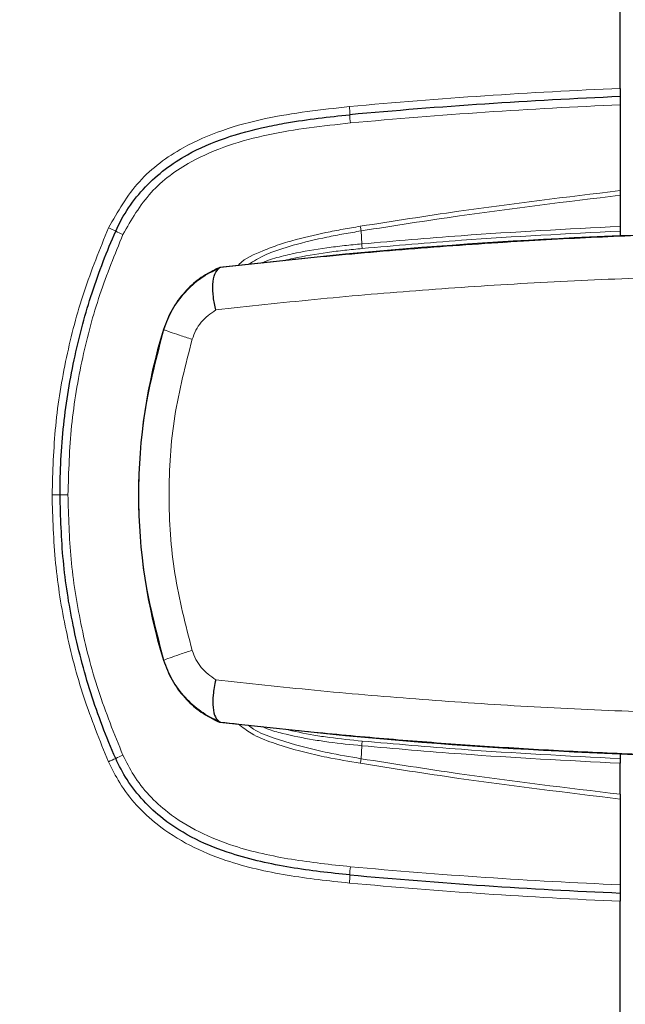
# Model space of a CAD drawing. Header units: millimetres. Extents: x 0 to 4205, y 0 to 2970.
# Tile 56 of 87: x 2038 to 2074, y 1866 to 1926. Entities that reach past the tile are written whole.
import ezdxf

# ---------------------------------------------------------------- set-up
doc = ezdxf.new("R2010")
doc.units = ezdxf.units.MM
doc.header["$LTSCALE"] = 5
doc.styles.add('SLDTEXTSTYLE0', font='TXT', dxfattribs={"width": 0.605})
doc.dimstyles.new('SLDDIMSTYLE0', dxfattribs={"dimtxt": 12.841593, "dimasz": 16.5, "dimexe": 0, "dimexo": 0.0625, "dimgap": 3.210398, "dimtad": 1, "dimdec": 0, "dimrnd": 1e-09, "dimzin": 12, "dimdsep": 46, "dimtxsty": 'SLDTEXTSTYLE0', "dimsah": 1, "dimcen": 0.09, "dimadec": 0, "dimazin": 3, "dimtfac": 1, "dimtdec": 1, "dimtofl": 0, "dimtmove": 0, "dimatfit": 3, "dimfxl": 0, "dimfrac": 2, "dimtolj": 1, "dimtzin": 12, "dimarcsym": 0})

# ---------------------------------------------------------------- blocks, each defined once
blk = doc.blocks.new('_D_7')
at = {"color": 7, "linetype": 'Continuous', "lineweight": 0}
for p, q in [((2163.821, 2742.16), (2159.412, 2742.16)), ((2159.412, 2742.16), (2159.412, 2722.438)), ((2198.119, 2742.16), (2202.529, 2742.16)), ((2202.529, 2742.16), (2202.529, 2722.438)), ((1950.031, 2550.636), (1950.031, 2724.499)), ((2399.561, 1699.776), (2399.561, 2724.499)), ((2159.412, 2722.438), (2163.821, 2722.438)), ((2202.529, 2722.438), (2198.119, 2722.438)), ((1950.031, 2719.499), (2399.561, 2719.499))]:
    blk.add_line(p, q, dxfattribs=at)
at = {"color": 7, "linetype": 'Continuous', "lineweight": 18}
for points in [[(1950.031, 2719.499), (1966.531, 2716.999), (1966.531, 2721.999)], [(2399.561, 2719.499), (2383.061, 2721.999), (2383.061, 2716.999)]]:
    blk.add_solid(points, dxfattribs=at)
at = {"color": 7, "linetype": 'Continuous', "lineweight": 18, "char_height": 13.2292, "attachment_point": 1, "style": 'SLDTEXTSTYLE0'}
for s, insert in [('450', (2166.271, 2762.153)), ('17,7', (2163.821, 2739.492))]:
    blk.add_mtext(s, dxfattribs=dict(at, insert=insert))

msp = doc.modelspace()

# ---------------------------------------------------------------- linework, layer by layer
at = {"color": 7, "linetype": 'Continuous', "lineweight": 25}
for p, q in [((2074.089, 1921.377), (2074.089, 2381.964)), ((2074.089, 1920.377), (2074.089, 1915.164)), ((2074.089, 1914.877), (2074.089, 1912.987)), ((2074.089, 1912.704), (2074.089, 1912.407)), ((2057.392, 1911.304), (2049.743, 1910.484)), ((2049.776, 1910.484), (2049.731, 1910.46)), ((2049.776, 1910.484), (2049.743, 1910.484)), ((2049.776, 1882.852), (2049.731, 1882.876)), ((2049.743, 1882.852), (2057.392, 1882.031)), ((2049.776, 1882.852), (2049.743, 1882.852)), ((2074.089, 1880.928), (2074.089, 1880.637)), ((2074.089, 1878.464), (2074.089, 1880.354)), ((2074.089, 1878.177), (2074.089, 1872.964)), ((2074.089, 1716.716), (2074.089, 1871.964))]:
    msp.add_line(p, q, dxfattribs=at)
at = {"color": 8, "linetype": 'Continuous', "lineweight": 18}
for p, q in [((2058.335, 1912.712), (2058.38, 1911.925)), ((2046.345, 1906.718), (2046.32, 1906.718)), ((2046.345, 1886.617), (2046.32, 1886.617)), ((2058.335, 1880.628), (2058.38, 1881.416))]:
    msp.add_line(p, q, dxfattribs=at)
at = {"color": 8, "linetype": 'Continuous', "lineweight": 18, "flags": 128}
for points in [[(2040.026, 1896.67), (2040.016, 1896.67), (2039.989, 1896.67), (2039.945, 1896.67), (2039.885, 1896.67), (2039.812, 1896.67), (2039.729, 1896.67), (2039.638, 1896.67), (2039.543, 1896.67)], [(2040.508, 1896.67), (2040.413, 1896.67), (2040.322, 1896.67), (2040.239, 1896.67), (2040.166, 1896.67), (2040.106, 1896.67), (2040.062, 1896.67), (2040.035, 1896.67), (2040.026, 1896.67)]]:
    msp.add_lwpolyline(points, dxfattribs=at)
at = {"color": 8, "linetype": 'Continuous', "lineweight": 18}
for centre, radius, start, end in [((2088.131, 1588.673), 333, 92.41677, 95.25624), ((2054.057, 1919.82), 3.597, 359.28395, 7.235), ((2088.096, 1588.673), 332, 92.41803, 95.25624), ((2061.25, 1919.73), 3.597, 179.28395, 187.235), ((2039.652, 1905.103), 8.475, 63.65811, 66.93141), ((2047.173, 1920.292), 8.475, 243.65811, 246.93141), ((2066.881, 1914.366), 8.704, 189.06808, 190.95077), ((2066.956, 1912.447), 8.592, 183.48216, 185.3661), ((2066.956, 1880.894), 8.592, 174.63422, 176.51817), ((2047.173, 1873.049), 8.475, 113.06859, 116.34189), ((2039.652, 1888.238), 8.475, 293.06859, 296.34189), ((2066.883, 1878.975), 8.706, 169.04973, 170.93208), ((2054.057, 1873.521), 3.597, 352.765, 0.71605), ((2061.25, 1873.611), 3.597, 172.765, 180.71605), ((2088.096, 2204.668), 332, 264.74376, 267.58197), ((2088.131, 2204.668), 333, 264.74376, 267.58323)]:
    msp.add_arc(centre, radius, start, end, dxfattribs=at)
at = {"color": 7, "linetype": 'Continuous', "lineweight": 25}
for centre, radius, start, end in [((2088.114, 1588.673), 332.5, 92.4174, 95.25624), ((2087.068, 1589.061), 323.607, 90.00001, 95.26161), ((2078.821, 1896.668), 34.02, 162.81645, 197.18355), ((2087.068, 2204.275), 323.607, 264.73839, 269.99999), ((2088.114, 2204.668), 332.5, 264.74376, 267.5826)]:
    msp.add_arc(centre, radius, start, end, dxfattribs=at)
for points, knots in [([(2074.089, 1921.377), (2074.089, 1921.32), (2074.089, 1921.208), (2074.089, 1921.058), (2074.089, 1920.945), (2074.089, 1920.885), (2074.089, 1920.879), (2074.089, 1920.877)], [0, 0, 0, 0, 0.214846, 0.429701, 0.644354, 0.858876, 1, 1, 1, 1]), ([(2074.089, 1920.877), (2074.089, 1920.871), (2074.089, 1920.86), (2074.089, 1920.774), (2074.089, 1920.648), (2074.089, 1920.507), (2074.089, 1920.414), (2074.089, 1920.377)], [0, 0, 0, 0, 0.2146951, 0.4293971, 0.6439527, 0.8584918, 1, 1, 1, 1]), ([(2043.413, 1912.697), (2043.413, 1912.698), (2043.85, 1913.686), (2045.085, 1915.511), (2047.519, 1917.331), (2050.088, 1918.427), (2052.146, 1918.969), (2054.671, 1919.454), (2056.367, 1919.656), (2057.654, 1919.775), (2057.654, 1919.775)], [0, 0, 0, 0, 0.000004, 0.194165, 0.386343, 0.538015, 0.693575, 0.767764, 0.999996, 1, 1, 1, 1]), ([(2074.089, 1915.164), (2074.089, 1915.111), (2074.089, 1915.013), (2074.089, 1914.921), (2074.089, 1914.883), (2074.089, 1914.877)], [0, 0, 0, 0, 0.495814, 0.925543, 1, 1, 1, 1]), ([(2040.026, 1896.67), (2040.026, 1896.67), (2040.026, 1898.09), (2040.178, 1900.932), (2040.848, 1905.048), (2041.919, 1908.989), (2042.872, 1911.476), (2043.413, 1912.697), (2043.413, 1912.697)], [0, 0, 0, 0, 0.000004, 0.258256, 0.516507, 0.757023, 0.999996, 1, 1, 1, 1]), ([(2074.089, 1912.987), (2074.089, 1912.952), (2074.089, 1912.882), (2074.089, 1912.778), (2074.089, 1912.719), (2074.089, 1912.704)], [0, 0, 0, 0, 0.428747, 0.857481, 1, 1, 1, 1]), ([(2049.546, 1910.408), (2049.185, 1910.217), (2048.482, 1909.843), (2047.562, 1908.99), (2046.79, 1907.959), (2046.476, 1907.129), (2046.32, 1906.718)], [0, 0, 0, 0, 0.247068, 0.482062, 0.743335, 1, 1, 1, 1]), ([(2049.493, 1907.907), (2049.439, 1908.169), (2049.326, 1908.725), (2049.307, 1909.501), (2049.42, 1910.181), (2049.624, 1910.364), (2049.731, 1910.46)], [0, 0, 0, 0, 0.211513, 0.449617, 0.712945, 1, 1, 1, 1]), ([(2049.546, 1910.408), (2049.602, 1910.431), (2049.713, 1910.477), (2049.733, 1910.482), (2049.743, 1910.484)], [0, 0, 0, 0, 0.4981006, 1, 1, 1, 1]), ([(2043.413, 1880.643), (2043.413, 1880.643), (2042.838, 1881.942), (2041.827, 1884.602), (2040.781, 1888.637), (2040.142, 1892.675), (2040.065, 1895.334), (2040.026, 1896.67)], [0, 0, 0, 0, 0.000004, 0.258254, 0.516504, 0.757022, 1, 1, 1, 1]), ([(2046.32, 1886.617), (2046.475, 1886.207), (2046.789, 1885.379), (2047.56, 1884.347), (2048.481, 1883.494), (2049.185, 1883.12), (2049.546, 1882.928)], [0, 0, 0, 0, 0.256283, 0.517196, 0.752466, 1, 1, 1, 1]), ([(2049.493, 1885.428), (2049.43, 1885.111), (2049.309, 1884.492), (2049.317, 1883.704), (2049.449, 1883.11), (2049.638, 1882.953), (2049.731, 1882.876)], [0, 0, 0, 0, 0.256497, 0.500407, 0.753241, 1, 1, 1, 1]), ([(2049.546, 1882.928), (2049.602, 1882.905), (2049.713, 1882.858), (2049.733, 1882.854), (2049.743, 1882.852)], [0, 0, 0, 0, 0.498101, 1, 1, 1, 1]), ([(2057.654, 1873.566), (2057.654, 1873.566), (2056.446, 1873.677), (2054.025, 1873.965), (2050.863, 1874.645), (2048.255, 1875.67), (2045.989, 1877.06), (2044.357, 1878.816), (2043.61, 1880.198), (2043.413, 1880.643), (2043.413, 1880.643)], [0, 0, 0, 0, 0.000004, 0.217751, 0.437906, 0.578675, 0.719044, 0.912499, 0.999996, 1, 1, 1, 1]), ([(2074.089, 1880.637), (2074.089, 1880.592), (2074.089, 1880.502), (2074.089, 1880.409), (2074.089, 1880.365), (2074.089, 1880.354)], [0, 0, 0, 0, 0.42917, 0.858358, 1, 1, 1, 1]), ([(2074.089, 1878.464), (2074.089, 1878.423), (2074.089, 1878.345), (2074.089, 1878.238), (2074.089, 1878.185), (2074.089, 1878.177)], [0, 0, 0, 0, 0.4958549, 0.9249282, 1, 1, 1, 1]), ([(2074.089, 1872.964), (2074.089, 1872.907), (2074.089, 1872.795), (2074.089, 1872.645), (2074.089, 1872.532), (2074.089, 1872.472), (2074.089, 1872.466), (2074.089, 1872.464)], [0, 0, 0, 0, 0.214846, 0.4297, 0.644354, 0.858876, 1, 1, 1, 1]), ([(2074.089, 1872.464), (2074.089, 1872.458), (2074.089, 1872.447), (2074.089, 1872.361), (2074.089, 1872.234), (2074.089, 1872.094), (2074.089, 1872.001), (2074.089, 1871.964)], [0, 0, 0, 0, 0.214695, 0.429397, 0.643953, 0.858492, 1, 1, 1, 1])]:
    msp.add_open_spline(points, degree=3, knots=knots, dxfattribs=at)
at = {"color": 8, "linetype": 'Continuous', "lineweight": 18}
for points, knots in [([(2042.973, 1912.9), (2043.537, 1913.887), (2044.663, 1915.858), (2047.257, 1917.744), (2049.921, 1918.897), (2053.312, 1919.794), (2055.916, 1920.083), (2057.625, 1920.273)], [0, 0, 0, 0, 0.195981, 0.391397, 0.544163, 0.700927, 1, 1, 1, 1]), ([(2057.682, 1919.277), (2056.005, 1919.091), (2053.501, 1918.814), (2050.254, 1917.962), (2047.787, 1916.905), (2045.394, 1915.183), (2044.367, 1913.392), (2043.852, 1912.495)], [0, 0, 0, 0, 0.312664, 0.466973, 0.620787, 0.810082, 1, 1, 1, 1]), ([(2058.285, 1912.994), (2060.28, 1913.308), (2065.533, 1914.133), (2070.814, 1914.769), (2074.089, 1915.164)], [0, 0, 0, 0, 0.379623, 1, 1, 1, 1]), ([(2074.089, 1914.877), (2070.829, 1914.484), (2065.565, 1913.849), (2060.328, 1913.026), (2058.335, 1912.712)], [0, 0, 0, 0, 0.619513, 1, 1, 1, 1]), ([(2039.543, 1896.67), (2039.585, 1898.073), (2039.669, 1900.878), (2040.356, 1905.009), (2041.405, 1909.05), (2042.448, 1911.612), (2042.973, 1912.9)], [0, 0, 0, 0, 0.251792, 0.503587, 0.750462, 1, 1, 1, 1]), ([(2043.852, 1912.495), (2043.358, 1911.286), (2042.365, 1908.854), (2041.332, 1904.953), (2040.638, 1900.879), (2040.551, 1898.073), (2040.508, 1896.67)], [0, 0, 0, 0, 0.240516, 0.483492, 0.741743, 1, 1, 1, 1]), ([(2087.586, 1912.668), (2086.643, 1912.665), (2084.774, 1912.661), (2081.971, 1912.623), (2079.195, 1912.563), (2076.427, 1912.479), (2073.69, 1912.374), (2070.949, 1912.245), (2067.028, 1912.029), (2061.961, 1911.679), (2055.822, 1911.147), (2051.801, 1910.706), (2049.776, 1910.484)], [0, 0, 0, 0, 0.072813, 0.144259, 0.216221, 0.286935, 0.358007, 0.428261, 0.500614, 0.665989, 0.83185, 1, 1, 1, 1]), ([(2050.838, 1910.601), (2050.861, 1910.627), (2051.264, 1911.066), (2052.186, 1911.441), (2053.111, 1911.802), (2053.702, 1911.99), (2054.636, 1912.268), (2055.846, 1912.549), (2057.237, 1912.819), (2057.936, 1912.936), (2058.285, 1912.994)], [0, 0, 0, 0, 0.013354, 0.225968, 0.360635, 0.394278, 0.461568, 0.730848, 0.865426, 1, 1, 1, 1]), ([(2058.335, 1912.712), (2057.988, 1912.654), (2057.293, 1912.538), (2055.912, 1912.27), (2054.715, 1911.99), (2053.791, 1911.716), (2053.213, 1911.528), (2052.433, 1911.267), (2051.813, 1910.876), (2051.486, 1910.671)], [0, 0, 0, 0, 0.1469381, 0.2936912, 0.5863534, 0.6591335, 0.6954374, 0.8399147, 1, 1, 1, 1]), ([(2058.38, 1911.925), (2060.393, 1912.101), (2065.622, 1912.557), (2070.865, 1912.823), (2074.089, 1912.987)], [0, 0, 0, 0, 0.384942, 1, 1, 1, 1]), ([(2074.089, 1912.704), (2070.87, 1912.54), (2065.635, 1912.275), (2060.413, 1911.819), (2058.402, 1911.643)], [0, 0, 0, 0, 0.614859, 1, 1, 1, 1]), ([(2052.297, 1910.758), (2052.387, 1910.799), (2052.808, 1910.989), (2053.435, 1911.147), (2054.658, 1911.442), (2055.898, 1911.644), (2057.316, 1911.822), (2058.025, 1911.891), (2058.38, 1911.925)], [0, 0, 0, 0, 0.047717, 0.223071, 0.310009, 0.655888, 0.828067, 1, 1, 1, 1]), ([(2058.402, 1911.643), (2058.049, 1911.609), (2057.344, 1911.54), (2055.937, 1911.367), (2054.716, 1911.149), (2053.832, 1910.962), (2053.647, 1910.906), (2053.631, 1910.901)], [0, 0, 0, 0, 0.219922, 0.43985, 0.879954, 0.989922, 1, 1, 1, 1]), ([(2049.731, 1910.46), (2049.337, 1910.263), (2048.573, 1909.879), (2047.604, 1908.999), (2046.815, 1907.954), (2046.501, 1907.128), (2046.345, 1906.718)], [0, 0, 0, 0, 0.254507, 0.493786, 0.749453, 1, 1, 1, 1]), ([(2087.7, 1910.081), (2085.538, 1910.068), (2081.169, 1910.042), (2074.579, 1909.841), (2068.037, 1909.528), (2061.67, 1909.097), (2055.495, 1908.568), (2051.488, 1908.127), (2049.493, 1907.907)], [0, 0, 0, 0, 0.165197, 0.333841, 0.502864, 0.670375, 0.835862, 1, 1, 1, 1]), ([(2049.493, 1907.907), (2049.178, 1907.683), (2048.706, 1907.345), (2048.267, 1906.681), (2048.131, 1906.309), (2048.062, 1906.123)], [0, 0, 0, 0, 0.499217, 0.750191, 1, 1, 1, 1]), ([(2046.345, 1906.718), (2045.917, 1905.101), (2045.045, 1901.802), (2044.706, 1896.656), (2045.05, 1891.514), (2045.918, 1888.231), (2046.345, 1886.617)], [0, 0, 0, 0, 0.245682, 0.501177, 0.754932, 1, 1, 1, 1]), ([(2048.062, 1906.123), (2047.797, 1906.209), (2047.267, 1906.38), (2046.561, 1906.621), (2046.427, 1906.681), (2046.345, 1906.718)], [0, 0, 0, 0, 0.280756, 0.561522, 1, 1, 1, 1]), ([(2048.062, 1906.123), (2047.661, 1904.571), (2046.857, 1901.465), (2046.553, 1896.656), (2046.862, 1891.852), (2047.662, 1888.76), (2048.062, 1887.213)], [0, 0, 0, 0, 0.2503051, 0.5011788, 0.7503674, 1, 1, 1, 1]), ([(2042.973, 1880.441), (2042.444, 1881.741), (2041.386, 1884.34), (2040.342, 1888.395), (2039.666, 1892.515), (2039.584, 1895.28), (2039.543, 1896.67)], [0, 0, 0, 0, 0.251793, 0.503586, 0.750462, 1, 1, 1, 1]), ([(2040.508, 1896.67), (2040.546, 1895.364), (2040.621, 1892.738), (2041.255, 1888.753), (2042.268, 1884.746), (2043.324, 1882.146), (2043.852, 1880.846)], [0, 0, 0, 0, 0.240519, 0.483497, 0.741748, 1, 1, 1, 1]), ([(2048.062, 1887.213), (2047.797, 1887.127), (2047.267, 1886.955), (2046.561, 1886.715), (2046.427, 1886.654), (2046.345, 1886.617)], [0, 0, 0, 0, 0.280756, 0.561522, 1, 1, 1, 1]), ([(2048.062, 1887.213), (2048.132, 1887.026), (2048.269, 1886.654), (2048.707, 1885.989), (2049.178, 1885.653), (2049.493, 1885.428)], [0, 0, 0, 0, 0.251525, 0.500994, 1, 1, 1, 1]), ([(2046.345, 1886.617), (2046.501, 1886.208), (2046.816, 1885.38), (2047.606, 1884.335), (2048.575, 1883.455), (2049.338, 1883.073), (2049.731, 1882.876)], [0, 0, 0, 0, 0.250862, 0.506912, 0.745856, 1, 1, 1, 1]), ([(2049.493, 1885.428), (2051.488, 1885.209), (2055.495, 1884.768), (2061.671, 1884.239), (2068.038, 1883.807), (2074.579, 1883.494), (2081.169, 1883.294), (2085.538, 1883.268), (2087.7, 1883.255)], [0, 0, 0, 0, 0.164136, 0.329629, 0.497144, 0.666166, 0.834803, 1, 1, 1, 1]), ([(2049.776, 1882.852), (2051.279, 1882.685), (2054.281, 1882.351), (2058.85, 1881.923), (2063.487, 1881.548), (2067.429, 1881.286), (2070.612, 1881.109), (2073.006, 1880.993), (2075.407, 1880.894), (2077.81, 1880.813), (2080.248, 1880.748), (2082.684, 1880.702), (2085.142, 1880.673), (2086.77, 1880.67), (2087.586, 1880.668)], [0, 0, 0, 0, 0.1249031, 0.2496522, 0.3743716, 0.499405, 0.5628487, 0.6244703, 0.6862535, 0.7491959, 0.8103006, 0.8743226, 0.9370596, 1, 1, 1, 1]), ([(2058.285, 1880.347), (2057.606, 1880.463), (2056.699, 1880.618), (2054.91, 1881.002), (2053.359, 1881.429), (2051.756, 1882.045), (2051.133, 1882.534), (2050.883, 1882.729)], [0, 0, 0, 0, 0.263486, 0.351244, 0.698873, 0.879354, 1, 1, 1, 1]), ([(2051.471, 1882.666), (2051.577, 1882.585), (2052.049, 1882.226), (2053.471, 1881.712), (2054.987, 1881.279), (2056.759, 1880.899), (2057.659, 1880.745), (2058.335, 1880.628)], [0, 0, 0, 0, 0.0556656, 0.2461922, 0.6197932, 0.7146431, 1, 1, 1, 1]), ([(2058.38, 1881.416), (2057.709, 1881.484), (2056.723, 1881.584), (2055.11, 1881.822), (2053.861, 1882.08), (2052.819, 1882.355), (2052.42, 1882.53), (2052.316, 1882.576)], [0, 0, 0, 0, 0.326653, 0.480155, 0.789046, 0.945104, 1, 1, 1, 1]), ([(2053.668, 1882.431), (2054.267, 1882.297), (2055.173, 1882.095), (2056.755, 1881.866), (2057.735, 1881.766), (2058.402, 1881.698)], [0, 0, 0, 0, 0.383834, 0.580487, 1, 1, 1, 1]), ([(2074.089, 1880.354), (2070.865, 1880.518), (2065.622, 1880.784), (2060.393, 1881.24), (2058.38, 1881.416)], [0, 0, 0, 0, 0.615056, 1, 1, 1, 1]), ([(2058.402, 1881.698), (2060.413, 1881.522), (2065.635, 1881.066), (2070.87, 1880.8), (2074.089, 1880.637)], [0, 0, 0, 0, 0.385143, 1, 1, 1, 1]), ([(2043.852, 1880.846), (2044.059, 1880.433), (2044.726, 1879.105), (2046.309, 1877.445), (2048.472, 1876.113), (2051.004, 1875.123), (2054.1, 1874.449), (2056.489, 1874.192), (2057.682, 1874.064)], [0, 0, 0, 0, 0.085474, 0.275105, 0.414578, 0.554462, 0.777395, 1, 1, 1, 1]), ([(2057.625, 1873.068), (2056.359, 1873.205), (2053.826, 1873.479), (2050.552, 1874.216), (2047.895, 1875.3), (2045.591, 1876.758), (2043.908, 1878.562), (2043.188, 1880.009), (2042.973, 1880.441)], [0, 0, 0, 0, 0.221607, 0.44358, 0.581512, 0.719096, 0.916166, 1, 1, 1, 1]), ([(2074.089, 1878.177), (2070.814, 1878.572), (2065.533, 1879.208), (2060.28, 1880.033), (2058.285, 1880.347)], [0, 0, 0, 0, 0.620375, 1, 1, 1, 1]), ([(2058.335, 1880.628), (2060.328, 1880.315), (2065.565, 1879.492), (2070.829, 1878.857), (2074.089, 1878.464)], [0, 0, 0, 0, 0.38049, 1, 1, 1, 1])]:
    msp.add_open_spline(points, degree=3, knots=knots, dxfattribs=at)

# ---------------------------------------------------------------- dimensions: what is measured, and where the dimension line sits
at = {"color": 7, "linetype": 'Continuous', "lineweight": 18}
dim = msp.add_linear_dim(base=(2399.561, 2719.499), p1=(1950.031, 2550.636), p2=(2399.561, 1699.776), dimstyle='SLDDIMSTYLE0', dxfattribs=at)
dim.commit()
dim.dimension.update_dxf_attribs({"geometry": '_D_7', "text_midpoint": (2180.97, 2719.499), "dimtype": 160})

doc.saveas('drawing.dxf')
